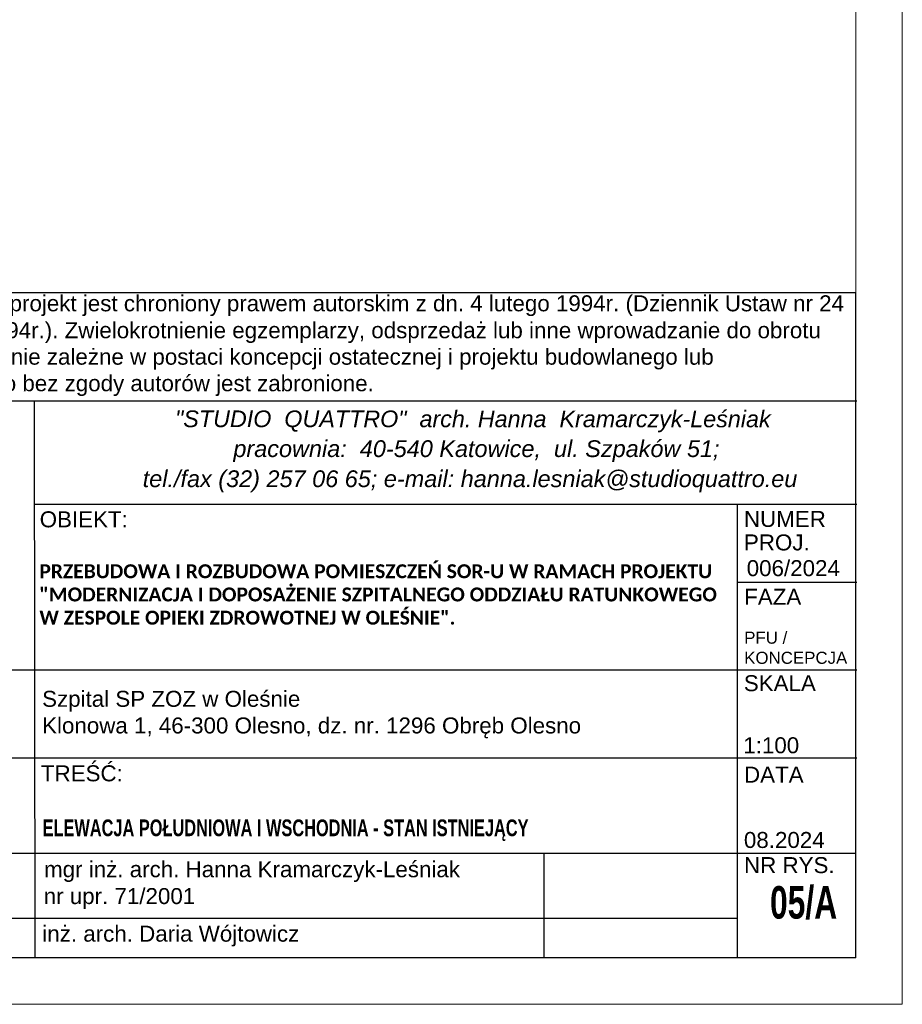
# Model space of a CAD drawing. Header units: millimetres. Extents: x -1194 to 5506, y 19372 to 25312.
# Tile 9 of 11: x 4556 to 5506, y 19372 to 20433. Entities that reach past the tile are written whole.
import ezdxf

# ---------------------------------------------------------------- set-up
doc = ezdxf.new("R2010")
doc.units = ezdxf.units.MM
doc.layers.add('PDF_A-TABELKA', color=7, linetype='Continuous')
doc.layers.add('PDF_Text', color=7, linetype='Continuous')
doc.layers.add('SQ_Opisy', color=7, linetype='Continuous', lineweight=18)
doc.layers.add('SQ_TAB TEKST', color=8, linetype='Continuous', lineweight=0)
doc.styles.add('PDF Arial-BoldMT', font='arial.ttf')
doc.styles.add('PDF ArialMT', font='arial.ttf')
doc.styles.add('PDF ComicSansMS Italic', font='ariali.ttf')
doc.styles.add('ROMANS', font='romans', dxfattribs={"width": 0.7, "height": 10})

# ---------------------------------------------------------------- blocks, each defined once
blk = doc.blocks.new('tabelka')
at = {"layer": 'PDF_A-TABELKA', "lineweight": 25}
for points in [[(26628.5, -28113.8), (26628.5, -27397.3), (25542, -27397.3), (25542, -28113.8)], [(26629.4, -27514.1), (25542.8, -27514.1)], [(25744.9, -28113.8), (25744.4, -27514.1)], [(26629.4, -27625.3), (25744, -27625.3)], [(26501.1, -28113.8), (26501.1, -27624.9)], [(26629.4, -27709.3), (26501.9, -27709.3), (26501.1, -27709.3)], [(26629.4, -27803.9), (25542.8, -27803.9)], [(26629.4, -27898.6), (25542.8, -27898.6)], [(26628.5, -28001.3), (25542, -28001.3)], [(26292.6, -28001.3), (26292.7, -28113.8)], [(26501.1, -28071.2), (25542, -28071.2)], [(26628.5, -28113.8), (25542, -28113.8)]]:
    blk.add_lwpolyline(points, dxfattribs=at)
at = {"layer": 'PDF_Text', "attachment_point": 4}
for s, insert, char_height, style in [('Przedmiotowy projekt jest chroniony prawem autorskim z dn. 4 lutego 1994r. (Dziennik Ustaw nr 24', (25559.8, -27411.3), 17.217, 'PDF ArialMT'), ('z dn. 23.02.1994r.). Zwielokrotnienie egzemplarzy, odsprzedaż lub inne wprowadzanie do obrotu', (25561.5, -27440.3), 17.217, 'PDF ArialMT'), ('oraz opracowanie zależne w postaci koncepcji ostatecznej i projektu budowlanego lub', (25561.1, -27468.8), 17.217, 'PDF ArialMT'), ('wykonawczego bez zgody autorów jest zabronione.', (25561.5, -27497.4), 17.217, 'PDF ArialMT'), ('pracownia:  40-540 Katowice,  ul. Szpaków 51;', (25958.4, -27568), 18.07, 'PDF ComicSansMS Italic'), ('tel./fax (32) 257 06 65; e-mail: hanna.lesniak@studioquattro.eu', (25860.8, -27600.4), 18.07, 'PDF ComicSansMS Italic'), ('OBIEKT:', (25749.9, -27641.5), 17.22, 'PDF ArialMT'), ('NUMER', (26508, -27641.1), 17.22, 'PDF ArialMT'), ('PROJ.', (26508, -27666.4), 17.22, 'PDF ArialMT'), ('006/2024', (26511, -27694.1), 17.22, 'PDF ArialMT'), ('FAZA', (26508.3, -27724.8), 17.22, 'PDF ArialMT'), ('SKALA', (26507.9, -27818), 17.22, 'PDF ArialMT'), ('Szpital SP ZOZ w Oleśnie\\PKlonowa 1, 46-300 Olesno, dz. nr. 1296 Obręb Olesno', (25752.5, -27851.7), 17.217, 'PDF ArialMT'), ('1:100', (26507.3, -27884.9), 17.22, 'PDF ArialMT'), ('TREŚĆ:', (25751.2, -27915.1), 17.22, 'PDF ArialMT'), ('DATA', (26508.1, -27916.4), 17.22, 'PDF ArialMT'), ('08.2024', (26508, -27986.9), 17.22, 'PDF ArialMT'), ('mgr inż. arch. Hanna Kramarczyk-Leśniak', (25754.6, -28020.9), 17.217, 'PDF Arial-BoldMT'), ('NR RYS.', (26508.1, -28014), 17.22, 'PDF ArialMT'), ('nr upr. 71/2001', (25754.2, -28049.8), 17.217, 'PDF Arial-BoldMT'), ('inż. arch. Daria Wójtowicz', (25752.7, -28090.3), 17.217, 'PDF Arial-BoldMT')]:
    blk.add_mtext(s, dxfattribs=dict(at, insert=insert, char_height=char_height, style=style))
at = {"layer": 'PDF_Text', "insert": (25895.6, -27535.8), "char_height": 17.965, "attachment_point": 4, "rotation": 359.9857, "style": 'PDF ComicSansMS Italic'}
blk.add_mtext('"STUDIO  QUATTRO"  arch. Hanna  Kramarczyk-Leśniak', dxfattribs=at)
at = {"layer": 'PDF_Text', "attachment_point": 4}
for s, insert, char_height, width, style in [('\\pxb0.25,a0.25;{\\fCalibri|b1|i0|c238|p34;PRZEBUDOWA I ROZBUDOWA POMIESZCZEŃ SOR-U W RAMACH PROJEKTU^J"MODERNIZACJA I DOPOSAŻENIE SZPITALNEGO ODDZIAŁU RATUNKOWEGO W ZESPOLE OPIEKI ZDROWOTNEJ W OLEŚNIE".}', (25749.6, -27722.4), 15, 740.637, 'PDF Arial-BoldMT'), ('PFU /\\PKONCEPCJA', (26508.3, -27779.8), 13, 64.548, 'PDF ArialMT')]:
    blk.add_mtext(s, dxfattribs=dict(at, insert=insert, char_height=char_height, width=width, style=style))

msp = doc.modelspace()

# ---------------------------------------------------------------- linework, layer by layer
at = {"layer": 'SQ_Opisy', "color": 7}
for points in [[(-1193.9, 25312.2), (5506.1, 25312.2), (5506.1, 19372.2), (-1193.9, 19372.2)], [(-943.9, 25262.2), (5456.1, 25262.2), (5456.1, 19422.2), (-943.9, 19422.2)], [(-943.9, 25262.2), (5456.1, 25262.2), (5456.1, 19422.2), (-943.9, 19422.2)]]:
    msp.add_lwpolyline(points, close=True, dxfattribs=at)

# ---------------------------------------------------------------- block references
at = {"layer": 'SQ_TAB TEKST', "lineweight": 35}
msp.add_blockref('tabelka', (-21172.4, 47536), dxfattribs=at)

# ---------------------------------------------------------------- texts
at = {"layer": 'SQ_TAB TEKST', "color": 7, "attachment_point": 1, "style": 'ROMANS'}
for s, insert, char_height, width in [('{\\fArial|b1|i0|c238|p34;ELEWACJA POŁUDNIOWA I WSCHODNIA - STAN ISTNIEJĄCY}', (4580.6, 19571.3), 18, 840.621), ('{\\fArial|b1|i0|c238|p34;05/A}', (5363.7, 19499.5), 35, 675.758)]:
    msp.add_mtext(s, dxfattribs=dict(at, insert=insert, char_height=char_height, width=width))

doc.saveas('drawing.dxf')
